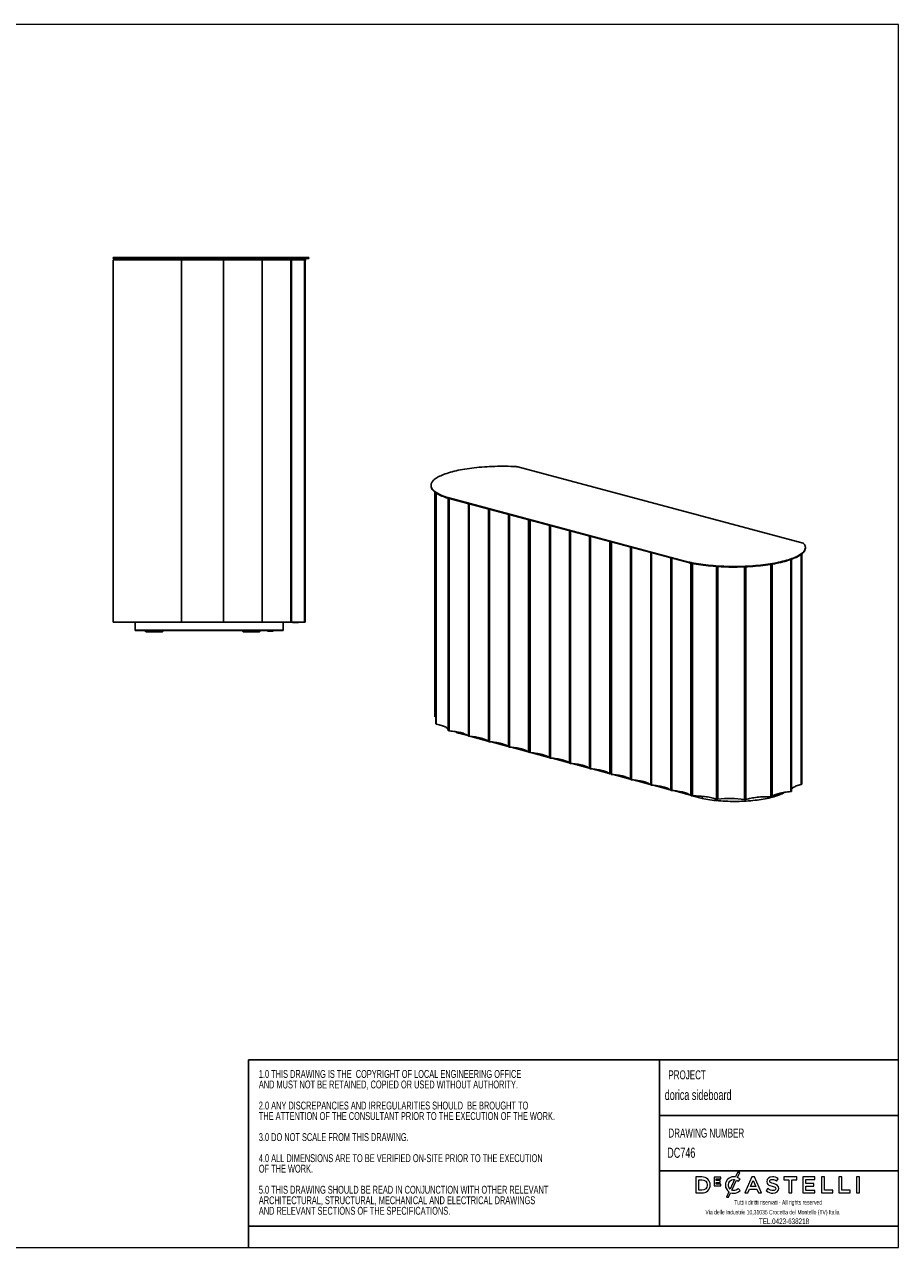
# Model space of a CAD drawing. Header units: millimetres. Extents: x 5 to 415, y 2 to 292.
# Tile 2 of 2: x 210 to 415, y 5 to 292. Entities that reach past the tile are written whole.
import ezdxf

# ---------------------------------------------------------------- set-up
doc = ezdxf.new("R2010")
doc.units = ezdxf.units.MM
doc.layers.add('SLD-0', color=179, linetype='Continuous')
doc.layers.add('TABELLA', color=7, linetype='Continuous')
doc.styles.add('SLDTEXTSTYLE1', font='TXT', dxfattribs={"width": 0.7})
doc.styles.add('SLDTEXTSTYLE2', font='TXT', dxfattribs={"width": 0.665})

# ---------------------------------------------------------------- blocks, each defined once
blk = doc.blocks.new('SW_NOTE_0')
at = {"layer": 'TABELLA', "color": 0, "char_height": 1.8521, "attachment_point": 1, "style": 'SLDTEXTSTYLE1'}
for s, insert in [('1.0 THIS DRAWING IS THE  COPYRIGHT OF LOCAL ENGINEERING OFFICE', (0, 2.39)), ('AND MUST NOT BE RETAINED, COPIED OR USED WITHOUT AUTHORITY.', (0, -0.08)), ('2.0 ANY DISCREPANCIES AND IRREGULARITIES SHOULD  BE BROUGHT TO', (0, -5.02)), ('THE ATTENTION OF THE CONSULTANT PRIOR TO THE EXECUTION OF THE WORK.', (0, -7.49)), ('3.0 DO NOT SCALE FROM THIS DRAWING.', (0, -12.43)), ('4.0 ALL DIMENSIONS ARE TO BE VERIFIED ON-SITE PRIOR TO THE EXECUTION', (0, -17.37)), ('OF THE WORK.', (0, -19.84)), ('5.0 THIS DRAWING SHOULD BE READ IN CONJUNCTION WITH OTHER RELEVANT', (0, -24.78)), ('ARCHITECTURAL, STRUCTURAL, MECHANICAL AND ELECTRICAL DRAWINGS', (0, -27.25)), ('AND RELEVANT SECTIONS OF THE SPECIFICATIONS.', (0, -29.72))]:
    blk.add_mtext(s, dxfattribs=dict(at, insert=insert))

msp = doc.modelspace()

# ---------------------------------------------------------------- linework, layer by layer
at = {"color": 7, "linetype": 'Continuous', "lineweight": 25}
for p, q in [((230.796, 237.08), (230.796, 237.28)), ((230.796, 237.28), (230.964, 237.28)), ((230.964, 237.08), (230.796, 237.08)), ((230.796, 236.78), (230.796, 236.775)), ((230.926, 236.78), (230.796, 236.78)), ((230.796, 236.775), (230.796, 151.78)), ((230.796, 236.775), (230.912, 236.775)), ((230.912, 236.775), (237.599, 236.775)), ((230.926, 236.775), (230.926, 236.78)), ((230.926, 236.78), (231.137, 236.78)), ((230.964, 237.28), (276.614, 237.28)), ((276.614, 237.08), (230.964, 237.08)), ((235.177, 236.78), (231.137, 236.78)), ((232.926, 237.08), (232.926, 236.78)), ((235.177, 236.775), (235.177, 236.78)), ((235.177, 236.78), (237.681, 236.78)), ((237.599, 236.775), (237.833, 236.775)), ((237.681, 236.79), (237.681, 236.775)), ((237.681, 236.79), (238.411, 236.79)), ((238.005, 236.775), (237.833, 236.775)), ((246.591, 236.775), (238.005, 236.775)), ((238.411, 236.775), (238.411, 236.79)), ((238.411, 236.78), (238.663, 236.78)), ((238.663, 236.79), (238.663, 236.775)), ((238.663, 236.79), (239.393, 236.79)), ((239.393, 236.775), (239.393, 236.79)), ((239.393, 236.78), (242.855, 236.78)), ((242.855, 236.775), (242.855, 236.78)), ((242.855, 236.78), (246.138, 236.78)), ((246.138, 236.79), (246.138, 236.775)), ((246.138, 236.79), (246.868, 236.79)), ((246.853, 236.775), (246.591, 236.775)), ((246.853, 236.775), (246.853, 151.78)), ((247.091, 236.775), (246.853, 236.775)), ((246.868, 236.775), (246.868, 236.79)), ((246.868, 236.78), (247.235, 236.78)), ((256.474, 236.775), (247.091, 236.775)), ((247.235, 236.775), (247.235, 236.78)), ((247.333, 236.78), (247.235, 236.78)), ((247.333, 236.79), (247.333, 236.775)), ((247.333, 236.79), (248.063, 236.79)), ((248.063, 236.775), (248.063, 236.79)), ((248.063, 236.78), (251.826, 236.78)), ((251.826, 236.775), (251.826, 236.78)), ((251.826, 236.78), (255.502, 236.78)), ((255.502, 236.79), (255.502, 236.775)), ((255.502, 236.79), (256.232, 236.79)), ((256.232, 236.775), (256.232, 236.79)), ((256.418, 236.78), (256.232, 236.78)), ((256.418, 236.78), (256.418, 236.775)), ((256.418, 236.78), (256.726, 236.78)), ((256.712, 236.775), (256.474, 236.775)), ((256.712, 151.78), (256.712, 236.775)), ((256.719, 236.775), (256.712, 236.775)), ((257.003, 236.775), (256.719, 236.775)), ((256.726, 236.79), (256.726, 236.775)), ((256.726, 236.79), (257.456, 236.79)), ((265.589, 236.775), (257.003, 236.775)), ((257.456, 236.775), (257.456, 236.79)), ((257.456, 236.78), (260.797, 236.78)), ((260.797, 236.775), (260.797, 236.78)), ((260.797, 236.78), (264.201, 236.78)), ((264.201, 236.79), (264.201, 236.775)), ((264.201, 236.79), (264.931, 236.79)), ((264.931, 236.775), (264.931, 236.79)), ((264.931, 236.78), (265.241, 236.78)), ((265.241, 236.79), (265.241, 236.775)), ((265.241, 236.79), (265.971, 236.79)), ((265.764, 236.775), (265.589, 236.775)), ((265.764, 151.78), (265.764, 236.775)), ((265.767, 236.775), (265.764, 236.775)), ((266.053, 236.775), (265.767, 236.775)), ((265.971, 236.775), (265.971, 236.79)), ((265.971, 236.78), (268.245, 236.78)), ((272.385, 236.775), (266.053, 236.775)), ((268.245, 236.775), (268.245, 236.78)), ((268.245, 236.78), (270.546, 236.78)), ((270.562, 236.78), (270.544, 236.78)), ((270.546, 236.775), (270.546, 236.78)), ((270.562, 236.78), (270.652, 236.78)), ((270.652, 236.78), (270.652, 236.775)), ((270.652, 236.78), (270.754, 236.78)), ((270.666, 237.08), (270.666, 236.78)), ((270.754, 236.79), (270.754, 236.775)), ((270.754, 236.79), (271.484, 236.79)), ((271.484, 236.775), (271.484, 236.79)), ((271.484, 236.79), (272.114, 236.79)), ((272.114, 236.775), (272.114, 236.79)), ((272.114, 236.78), (272.829, 236.78)), ((272.494, 236.775), (272.385, 236.775)), ((272.494, 151.78), (272.494, 236.775)), ((272.494, 236.775), (272.657, 236.775)), ((272.657, 151.78), (272.657, 236.775)), ((272.657, 236.775), (275.61, 236.775)), ((272.829, 236.775), (272.829, 236.78)), ((274.887, 236.78), (272.829, 236.78)), ((274.887, 236.78), (274.963, 236.78)), ((274.963, 236.775), (274.963, 236.78)), ((274.963, 236.78), (275.634, 236.78)), ((275.61, 236.775), (275.662, 236.775)), ((275.634, 236.78), (275.934, 236.78)), ((275.662, 151.78), (275.662, 236.775)), ((275.662, 236.7), (275.673, 236.7)), ((275.934, 236.7), (275.673, 236.7)), ((275.804, 151.78), (275.804, 236.7)), ((275.934, 236.7), (275.934, 236.78)), ((275.934, 236.78), (275.999, 236.78)), ((275.999, 236.7), (275.934, 236.7)), ((275.999, 236.7), (275.999, 236.78)), ((276.614, 237.28), (276.726, 237.28)), ((276.726, 237.08), (276.614, 237.08)), ((276.726, 237.28), (276.726, 237.08)), ((392.645, 170.256), (325.683, 188.196)), ((305.348, 183.854), (305.348, 183.726)), ((306.209, 182.308), (306.209, 129.602)), ((306.225, 182.295), (306.225, 129.587)), ((306.492, 182.098), (306.492, 127.9)), ((306.545, 182.062), (306.545, 127.845)), ((306.592, 182.031), (306.592, 127.822)), ((308.608, 181.069), (308.608, 181.197)), ((309.261, 180.994), (365.763, 165.857)), ((309.261, 180.994), (309.261, 180.866)), ((365.763, 165.728), (309.261, 180.866)), ((309.368, 180.837), (309.368, 126.33)), ((309.515, 180.798), (309.515, 180.776)), ((309.537, 180.752), (309.537, 126.249)), ((309.616, 180.729), (309.616, 126.221)), ((309.66, 180.759), (309.66, 180.725)), ((309.66, 180.725), (309.842, 180.71)), ((313.899, 179.623), (313.945, 179.582)), ((313.945, 179.582), (313.945, 179.611)), ((314.104, 179.508), (314.104, 125.019)), ((314.251, 179.477), (314.251, 124.986)), ((314.33, 179.466), (314.33, 124.958)), ((314.402, 179.488), (314.402, 179.459)), ((314.402, 179.459), (314.556, 179.447)), ((318.613, 178.36), (318.659, 178.319)), ((318.659, 178.319), (318.659, 178.348)), ((318.818, 178.245), (318.818, 123.756)), ((318.965, 178.214), (318.965, 123.723)), ((319.044, 178.203), (319.044, 123.695)), ((319.116, 178.225), (319.116, 178.197)), ((319.116, 178.197), (319.27, 178.184)), ((323.327, 177.097), (323.373, 177.056)), ((323.373, 177.056), (323.373, 177.085)), ((323.532, 176.982), (323.532, 122.493)), ((323.679, 176.951), (323.679, 122.46)), ((323.758, 122.432), (323.758, 176.94)), ((323.83, 176.962), (323.83, 176.934)), ((323.83, 176.934), (323.984, 176.921)), ((328.041, 175.834), (328.095, 175.786)), ((328.095, 175.786), (328.095, 175.82)), ((328.246, 121.23), (328.246, 175.748)), ((328.424, 121.217), (328.424, 175.732)), ((328.54, 175.701), (328.54, 175.679)), ((328.563, 175.654), (328.563, 121.151)), ((328.642, 175.632), (328.642, 121.124)), ((328.686, 175.661), (328.686, 175.627)), ((328.686, 175.627), (328.868, 175.613)), ((332.925, 174.526), (332.971, 174.485)), ((332.971, 174.485), (332.971, 174.513)), ((333.13, 174.411), (333.13, 119.922)), ((333.277, 174.38), (333.277, 119.889)), ((333.356, 174.369), (333.356, 119.861)), ((333.428, 174.391), (333.428, 174.362)), ((333.428, 174.362), (333.582, 174.35)), ((337.639, 173.263), (337.685, 173.222)), ((337.685, 173.222), (337.685, 173.251)), ((337.844, 173.148), (337.844, 118.659)), ((337.991, 173.117), (337.991, 118.626)), ((338.07, 173.106), (338.07, 118.598)), ((338.142, 173.128), (338.142, 173.099)), ((338.142, 173.099), (338.296, 173.087)), ((342.353, 172), (342.399, 171.959)), ((342.399, 171.959), (342.399, 171.988)), ((342.558, 171.885), (342.558, 117.396)), ((342.705, 171.854), (342.705, 117.363)), ((342.784, 117.335), (342.784, 171.843)), ((342.856, 171.865), (342.856, 171.836)), ((342.856, 171.836), (343.01, 171.824)), ((347.067, 170.737), (347.121, 170.688)), ((347.121, 170.688), (347.121, 170.723)), ((347.272, 116.133), (347.272, 170.65)), ((347.45, 116.12), (347.45, 170.634)), ((347.566, 170.603), (347.566, 170.582)), ((347.589, 170.557), (347.589, 116.054)), ((347.668, 170.535), (347.668, 116.027)), ((347.712, 170.564), (347.712, 170.53)), ((347.712, 170.53), (347.894, 170.516)), ((351.951, 169.429), (351.997, 169.387)), ((351.997, 169.387), (351.997, 169.416)), ((352.155, 169.313), (352.155, 114.824)), ((352.303, 169.282), (352.303, 114.791)), ((352.382, 169.272), (352.382, 114.764)), ((352.454, 169.294), (352.454, 169.265)), ((352.454, 169.265), (352.608, 169.253)), ((356.665, 168.166), (356.711, 168.124)), ((356.711, 168.124), (356.711, 168.153)), ((356.869, 168.05), (356.869, 113.561)), ((357.017, 168.019), (357.017, 113.528)), ((357.096, 168.009), (357.096, 113.501)), ((357.168, 168.031), (357.168, 168.002)), ((357.168, 168.002), (357.322, 167.99)), ((361.379, 166.903), (361.425, 166.862)), ((361.425, 166.862), (361.425, 166.89)), ((361.584, 166.788), (361.584, 112.298)), ((361.731, 166.756), (361.731, 112.265)), ((361.81, 112.238), (361.81, 166.746)), ((361.882, 166.768), (361.882, 166.739)), ((361.882, 166.739), (362.036, 166.727)), ((389.835, 112.025), (389.835, 166.48)), ((389.929, 112.074), (389.929, 166.514)), ((392.192, 113.64), (392.192, 167.662)), ((392.231, 113.662), (392.231, 167.691)), ((392.292, 113.705), (392.292, 167.739)), ((393.152, 169.158), (393.152, 169.286)), ((365.763, 165.728), (365.763, 165.857)), ((366.083, 165.648), (366.147, 165.591)), ((366.147, 165.591), (366.147, 165.633)), ((366.298, 111.035), (366.298, 165.553)), ((366.467, 165.564), (366.461, 165.563)), ((366.476, 111.023), (366.476, 165.562)), ((366.522, 165.682), (366.522, 165.553)), ((366.597, 165.539), (366.597, 110.998)), ((366.708, 110.969), (366.708, 165.517)), ((372.258, 164.822), (372.271, 164.817)), ((372.271, 164.817), (372.288, 164.82)), ((372.271, 110.225), (372.271, 164.817)), ((372.459, 164.809), (372.459, 110.227)), ((372.603, 164.799), (372.614, 164.794)), ((372.64, 164.797), (372.614, 164.794)), ((372.614, 110.202), (372.614, 164.794)), ((378.863, 164.719), (378.821, 164.726)), ((378.863, 164.719), (378.884, 164.728)), ((378.863, 110.127), (378.863, 164.719)), ((379.025, 110.151), (379.025, 164.734)), ((379.032, 110.162), (379.032, 164.734)), ((379.212, 164.742), (379.219, 164.74)), ((379.219, 110.148), (379.219, 164.74)), ((385.05, 110.755), (385.05, 165.32)), ((385.172, 110.783), (385.172, 165.34)), ((385.335, 110.812), (385.335, 165.367)), ((389.758, 111.997), (389.758, 166.453)), ((230.796, 154.154), (230.794, 154.154)), ((230.796, 154.153), (230.794, 154.153)), ((230.794, 153.847), (230.796, 153.847)), ((230.794, 153.846), (230.796, 153.846)), ((230.912, 151.78), (230.796, 151.78)), ((237.599, 151.78), (230.912, 151.78)), ((235.926, 149.88), (235.926, 151.78)), ((270.666, 149.88), (235.926, 149.88)), ((235.926, 149.88), (235.926, 149.785)), ((238.226, 149.785), (235.926, 149.785)), ((237.833, 151.78), (237.599, 151.78)), ((237.681, 151.78), (237.681, 151.765)), ((238.411, 151.765), (237.681, 151.765)), ((237.833, 151.78), (238.005, 151.78)), ((238.005, 151.78), (246.591, 151.78)), ((238.226, 149.88), (238.226, 149.76)), ((238.376, 149.88), (238.376, 149.76)), ((238.526, 149.61), (238.376, 149.61)), ((238.411, 151.765), (238.411, 151.78)), ((238.687, 149.61), (238.526, 149.61)), ((239.465, 149.515), (238.526, 149.515)), ((238.663, 151.78), (238.663, 151.765)), ((239.393, 151.765), (238.663, 151.765)), ((241.41, 149.61), (238.687, 149.61)), ((239.393, 151.765), (239.393, 151.78)), ((242.187, 149.515), (239.465, 149.515)), ((242.348, 149.61), (241.41, 149.61)), ((242.348, 149.515), (242.187, 149.515)), ((242.498, 149.76), (242.498, 149.88)), ((242.498, 149.785), (261.154, 149.785)), ((242.498, 149.665), (242.498, 149.76)), ((246.138, 151.78), (246.138, 151.765)), ((246.868, 151.765), (246.138, 151.765)), ((246.591, 151.78), (246.853, 151.78)), ((246.853, 151.78), (247.091, 151.78)), ((246.868, 151.765), (246.868, 151.78)), ((247.091, 151.78), (256.474, 151.78)), ((247.333, 151.78), (247.333, 151.765)), ((248.063, 151.765), (247.333, 151.765)), ((248.063, 151.765), (248.063, 151.78)), ((255.502, 151.78), (255.502, 151.765)), ((256.232, 151.765), (255.502, 151.765)), ((256.232, 151.765), (256.232, 151.78)), ((256.474, 151.78), (256.712, 151.78)), ((256.712, 151.78), (256.719, 151.78)), ((256.719, 151.78), (257.003, 151.78)), ((256.726, 151.78), (256.726, 151.765)), ((257.456, 151.765), (256.726, 151.765)), ((257.003, 151.78), (265.589, 151.78)), ((257.456, 151.765), (257.456, 151.78)), ((261.154, 149.88), (261.154, 149.76)), ((261.154, 149.76), (261.154, 149.665)), ((262.243, 149.61), (261.304, 149.61)), ((261.465, 149.515), (261.304, 149.515)), ((264.187, 149.515), (261.465, 149.515)), ((264.965, 149.61), (262.243, 149.61)), ((265.126, 149.515), (264.187, 149.515)), ((264.201, 151.78), (264.201, 151.765)), ((264.931, 151.765), (264.201, 151.765)), ((264.931, 151.765), (264.931, 151.78)), ((265.126, 149.61), (264.965, 149.61)), ((265.241, 151.78), (265.241, 151.765)), ((265.971, 151.765), (265.241, 151.765)), ((265.276, 149.76), (265.276, 149.88)), ((266.966, 149.785), (265.276, 149.785)), ((265.276, 149.665), (265.276, 149.76)), ((265.589, 151.78), (265.764, 151.78)), ((265.764, 151.78), (265.767, 151.78)), ((265.767, 151.78), (266.053, 151.78)), ((265.971, 151.765), (265.971, 151.78)), ((266.053, 151.78), (272.385, 151.78)), ((266.966, 149.88), (266.966, 149.76)), ((268.216, 149.61), (267.116, 149.61)), ((268.366, 149.88), (268.366, 149.76)), ((270.666, 149.785), (268.366, 149.785)), ((270.666, 149.88), (270.666, 151.78)), ((270.666, 149.88), (270.666, 149.785)), ((270.754, 151.78), (270.754, 151.765)), ((271.484, 151.765), (270.754, 151.765)), ((271.484, 151.765), (271.484, 151.78)), ((272.114, 151.765), (271.484, 151.765)), ((272.114, 151.765), (272.114, 151.78)), ((272.385, 151.78), (272.494, 151.78)), ((272.657, 151.78), (272.494, 151.78)), ((275.61, 151.78), (272.658, 151.78)), ((272.956, 151.777), (273.696, 151.777)), ((272.956, 151.69), (272.956, 151.77)), ((272.956, 151.77), (274.296, 151.77)), ((272.956, 151.69), (274.296, 151.69)), ((273.696, 151.777), (273.696, 151.78)), ((274.296, 151.69), (274.296, 151.77)), ((275.662, 151.78), (275.61, 151.78)), ((275.662, 151.78), (275.804, 151.78)), ((311.83, 125.7), (311.83, 125.929)), ((311.83, 125.7), (313.987, 125.122)), ((312.735, 125.703), (312.17, 125.854)), ((318.702, 123.859), (314.715, 124.927)), ((317.449, 124.44), (316.885, 124.591)), ((323.416, 122.596), (319.429, 123.664)), ((322.163, 123.177), (321.599, 123.328)), ((328.13, 121.333), (324.143, 122.401)), ((326.877, 121.914), (326.313, 122.066)), ((328.563, 121.254), (328.424, 121.217)), ((328.563, 121.217), (328.493, 121.236)), ((333.013, 120.025), (329.027, 121.093)), ((331.761, 120.606), (331.196, 120.757)), ((337.727, 118.762), (333.741, 119.83)), ((336.475, 119.343), (335.91, 119.494)), ((342.441, 117.499), (338.455, 118.567)), ((341.189, 118.08), (340.624, 118.231)), ((347.156, 116.236), (343.169, 117.304)), ((345.903, 116.817), (345.338, 116.968)), ((347.589, 116.157), (347.45, 116.12)), ((347.589, 116.12), (347.519, 116.138)), ((352.039, 114.927), (348.053, 115.995)), ((350.787, 115.509), (350.222, 115.66)), ((356.753, 113.664), (352.767, 114.733)), ((355.501, 114.246), (354.936, 114.397)), ((361.467, 112.402), (357.481, 113.47)), ((360.215, 112.983), (359.65, 113.134)), ((366.181, 111.139), (362.195, 112.207)), ((364.929, 111.72), (364.364, 111.871)), ((366.597, 111.055), (366.476, 111.023)), ((366.551, 111.04), (366.545, 111.041)), ((366.551, 111.043), (366.551, 110.979)), ((366.551, 111.043), (366.551, 111.04)), ((368.908, 110.347), (366.551, 110.979)), ((368.908, 110.891), (368.908, 110.347)), ((379.025, 110.173), (379.032, 110.162))]:
    msp.add_line(p, q, dxfattribs=at)
at = {"color": 7, "linetype": 'Continuous', "lineweight": 25, "flags": 128}
for points in [[(325.342, 188.245), (324.724, 188.275), (324.103, 188.298), (323.479, 188.316), (322.852, 188.327), (322.225, 188.332), (321.597, 188.33), (320.97, 188.322), (320.345, 188.308), (319.722, 188.288), (319.102, 188.261), (318.487, 188.228), (317.876, 188.189), (317.272, 188.144), (316.674, 188.093), (316.083, 188.036), (315.502, 187.973), (314.929, 187.904), (314.367, 187.829), (313.815, 187.749), (313.275, 187.663), (312.747, 187.572), (312.233, 187.476), (311.732, 187.375), (311.246, 187.268), (310.775, 187.157), (310.32, 187.041), (309.882, 186.921), (309.461, 186.796), (309.057, 186.667), (308.672, 186.534), (308.306, 186.398), (307.959, 186.258), (307.633, 186.114), (307.326, 185.967), (307.04, 185.818), (306.776, 185.665), (306.533, 185.51), (306.312, 185.353), (306.113, 185.193), (305.936, 185.032), (305.783, 184.869), (305.652, 184.704), (305.544, 184.539), (305.46, 184.372), (305.399, 184.205), (305.362, 184.037), (305.348, 183.869), (305.358, 183.701), (305.391, 183.533), (305.448, 183.365), (305.528, 183.198), (305.632, 183.033), (305.759, 182.868), (305.908, 182.705), (306.081, 182.543), (306.276, 182.383), (306.493, 182.225), (306.733, 182.07), (306.994, 181.917), (307.276, 181.767), (307.579, 181.619), (307.902, 181.475), (308.246, 181.335), (308.608, 181.197)], [(308.608, 181.069), (308.246, 181.206), (307.902, 181.347), (307.579, 181.491), (307.276, 181.638), (306.994, 181.788), (306.733, 181.941), (306.493, 182.097), (306.276, 182.255), (306.081, 182.414), (305.908, 182.576), (305.759, 182.739), (305.632, 182.904), (305.528, 183.07), (305.448, 183.237), (305.391, 183.404), (305.358, 183.572), (305.348, 183.726)], [(309.66, 180.725), (309.613, 180.73), (309.572, 180.739), (309.541, 180.75), (309.521, 180.763), (309.515, 180.776)], [(328.686, 175.627), (328.638, 175.633), (328.598, 175.641), (328.566, 175.652), (328.547, 175.665), (328.54, 175.679)], [(347.712, 170.53), (347.664, 170.536), (347.624, 170.544), (347.592, 170.555), (347.573, 170.568), (347.566, 170.582)], [(366.522, 165.682), (367.034, 165.585), (367.559, 165.493), (368.097, 165.406), (368.647, 165.325), (369.207, 165.249), (369.778, 165.179), (370.359, 165.115), (370.947, 165.057), (371.544, 165.005), (372.147, 164.958), (372.757, 164.918), (373.372, 164.884), (373.991, 164.857), (374.613, 164.835), (375.238, 164.82), (375.865, 164.811), (376.493, 164.808), (377.12, 164.812), (377.747, 164.822), (378.371, 164.838), (378.993, 164.861), (379.612, 164.89), (380.226, 164.925), (380.834, 164.966), (381.437, 165.013), (382.032, 165.066), (382.619, 165.126), (383.198, 165.191), (383.767, 165.262), (384.326, 165.338), (384.874, 165.42), (385.41, 165.508), (385.933, 165.601), (386.442, 165.699), (386.938, 165.802), (387.419, 165.91), (387.884, 166.023), (388.334, 166.14), (388.766, 166.262), (389.181, 166.388), (389.578, 166.519), (389.957, 166.653), (390.316, 166.791), (390.656, 166.932), (390.976, 167.077), (391.275, 167.224), (391.554, 167.375), (391.811, 167.529), (392.047, 167.684), (392.26, 167.843), (392.451, 168.003), (392.62, 168.165), (392.765, 168.328), (392.888, 168.493), (392.988, 168.659), (393.064, 168.826), (393.116, 168.994), (393.146, 169.162), (393.151, 169.33), (393.133, 169.498), (393.092, 169.666), (393.027, 169.833), (392.939, 169.999), (392.827, 170.165)], [(393.152, 169.158), (393.146, 169.033), (393.116, 168.865), (393.064, 168.698), (392.988, 168.531), (392.888, 168.365), (392.765, 168.2), (392.62, 168.036), (392.451, 167.874), (392.26, 167.714), (392.047, 167.556), (391.811, 167.4), (391.554, 167.247), (391.275, 167.096), (390.976, 166.948), (390.656, 166.804), (390.316, 166.662), (389.957, 166.524), (389.578, 166.39), (389.181, 166.26), (388.766, 166.134), (388.334, 166.012), (387.884, 165.895), (387.419, 165.782), (386.938, 165.674), (386.442, 165.571), (385.933, 165.472), (385.41, 165.379), (384.874, 165.292), (384.326, 165.21), (383.767, 165.133), (383.198, 165.062), (382.619, 164.997), (382.032, 164.938), (381.437, 164.885), (380.834, 164.837), (380.226, 164.796), (379.612, 164.761), (378.993, 164.732), (378.371, 164.71), (377.747, 164.694), (377.12, 164.684), (376.493, 164.68), (375.865, 164.683), (375.238, 164.691), (374.613, 164.707), (373.991, 164.728), (373.372, 164.756), (372.757, 164.79), (372.147, 164.83), (371.544, 164.876), (370.947, 164.928), (370.359, 164.987), (369.778, 165.051), (369.207, 165.121), (368.647, 165.196), (368.097, 165.277), (367.559, 165.364), (367.034, 165.456), (366.522, 165.553)], [(306.209, 129.602), (306.212, 129.595), (306.225, 129.587)], [(306.225, 129.587), (306.428, 129.493), (306.492, 129.459)], [(306.592, 127.822), (306.569, 127.827), (306.554, 127.834), (306.546, 127.842), (306.545, 127.845)], [(309.368, 126.478), (309.352, 126.548), (309.305, 126.656), (309.233, 126.763), (309.136, 126.869), (309.014, 126.972), (308.868, 127.074), (308.699, 127.172), (308.506, 127.268), (308.291, 127.36), (308.055, 127.449), (307.799, 127.533), (307.523, 127.613), (307.229, 127.687), (306.918, 127.757), (306.592, 127.822)], [(309.537, 126.307), (309.514, 126.303), (309.48, 126.301), (309.445, 126.302), (309.413, 126.307), (309.388, 126.313), (309.373, 126.322), (309.368, 126.33)], [(309.537, 126.249), (309.537, 126.249), (309.54, 126.241), (309.551, 126.234), (309.568, 126.228), (309.59, 126.224), (309.616, 126.221)], [(309.616, 126.221), (309.99, 126.191), (310.357, 126.155), (310.715, 126.112), (311.062, 126.064), (311.397, 126.011), (311.72, 125.951), (312.028, 125.887), (312.321, 125.818), (312.598, 125.744), (312.857, 125.665), (313.097, 125.582), (313.318, 125.496), (313.518, 125.406), (313.698, 125.313), (313.856, 125.217), (313.991, 125.119), (314.104, 125.019)], [(314.251, 124.986), (314.251, 124.986), (314.255, 124.978), (314.265, 124.971), (314.282, 124.966), (314.304, 124.961), (314.33, 124.958)], [(314.33, 124.958), (314.704, 124.928), (315.071, 124.892), (315.429, 124.849), (315.776, 124.801), (316.111, 124.748), (316.434, 124.688), (316.742, 124.624), (317.035, 124.555), (317.312, 124.481), (317.571, 124.402), (317.811, 124.32), (318.032, 124.233), (318.232, 124.143), (318.412, 124.05), (318.57, 123.954), (318.705, 123.856), (318.818, 123.756)], [(318.965, 123.723), (318.965, 123.723), (318.969, 123.715), (318.979, 123.709), (318.996, 123.703), (319.018, 123.698), (319.044, 123.695)], [(319.044, 123.695), (319.418, 123.665), (319.785, 123.629), (320.143, 123.586), (320.49, 123.538), (320.826, 123.485), (321.148, 123.425), (321.456, 123.361), (321.749, 123.292), (322.026, 123.218), (322.285, 123.139), (322.525, 123.057), (322.746, 122.97), (322.946, 122.88), (323.126, 122.787), (323.284, 122.691), (323.419, 122.593), (323.532, 122.493)], [(323.758, 122.432), (323.732, 122.435), (323.71, 122.44), (323.693, 122.446), (323.683, 122.452), (323.679, 122.46), (323.679, 122.46)], [(328.246, 121.23), (328.133, 121.33), (327.998, 121.428), (327.84, 121.524), (327.66, 121.617), (327.46, 121.707), (327.239, 121.794), (326.999, 121.876), (326.74, 121.955), (326.463, 122.029), (326.17, 122.098), (325.862, 122.163), (325.54, 122.222), (325.204, 122.275), (324.857, 122.324), (324.499, 122.366), (324.132, 122.402), (323.758, 122.432)], [(328.563, 121.151), (328.563, 121.151), (328.566, 121.144), (328.577, 121.137), (328.594, 121.131), (328.616, 121.127), (328.642, 121.124)], [(328.642, 121.124), (329.016, 121.094), (329.383, 121.057), (329.741, 121.015), (330.088, 120.967), (330.423, 120.913), (330.746, 120.854), (331.054, 120.79), (331.347, 120.72), (331.624, 120.646), (331.882, 120.568), (332.123, 120.485), (332.344, 120.399), (332.544, 120.309), (332.724, 120.216), (332.881, 120.12), (333.017, 120.022), (333.13, 119.922)], [(333.277, 119.889), (333.277, 119.889), (333.28, 119.881), (333.291, 119.874), (333.308, 119.868), (333.33, 119.864), (333.356, 119.861)], [(333.356, 119.861), (333.73, 119.831), (334.097, 119.794), (334.455, 119.752), (334.802, 119.704), (335.137, 119.65), (335.46, 119.591), (335.768, 119.527), (336.061, 119.457), (336.338, 119.383), (336.596, 119.305), (336.837, 119.222), (337.058, 119.136), (337.258, 119.046), (337.438, 118.953), (337.596, 118.857), (337.731, 118.759), (337.844, 118.659)], [(337.991, 118.626), (337.991, 118.626), (337.994, 118.618), (338.005, 118.611), (338.022, 118.605), (338.044, 118.601), (338.07, 118.598)], [(338.07, 118.598), (338.444, 118.568), (338.811, 118.531), (339.169, 118.489), (339.516, 118.441), (339.851, 118.387), (340.174, 118.328), (340.482, 118.264), (340.775, 118.194), (341.052, 118.12), (341.31, 118.042), (341.551, 117.959), (341.772, 117.873), (341.972, 117.783), (342.152, 117.69), (342.31, 117.594), (342.445, 117.496), (342.558, 117.396)], [(342.784, 117.335), (342.758, 117.338), (342.736, 117.342), (342.719, 117.348), (342.709, 117.355), (342.705, 117.363), (342.705, 117.363)], [(347.272, 116.133), (347.159, 116.233), (347.024, 116.331), (346.866, 116.427), (346.686, 116.52), (346.486, 116.61), (346.265, 116.696), (346.025, 116.779), (345.766, 116.857), (345.489, 116.932), (345.196, 117.001), (344.888, 117.065), (344.565, 117.124), (344.23, 117.178), (343.883, 117.226), (343.525, 117.269), (343.158, 117.305), (342.784, 117.335)], [(347.589, 116.054), (347.589, 116.054), (347.592, 116.047), (347.603, 116.04), (347.62, 116.034), (347.642, 116.029), (347.668, 116.027)], [(347.668, 116.027), (348.042, 115.996), (348.409, 115.96), (348.766, 115.918), (349.114, 115.87), (349.449, 115.816), (349.772, 115.757), (350.08, 115.692), (350.373, 115.623), (350.649, 115.549), (350.908, 115.471), (351.149, 115.388), (351.369, 115.302), (351.57, 115.212), (351.75, 115.119), (351.907, 115.023), (352.043, 114.925), (352.155, 114.824)], [(352.303, 114.791), (352.303, 114.791), (352.306, 114.784), (352.317, 114.777), (352.334, 114.771), (352.356, 114.767), (352.382, 114.764)], [(352.382, 114.764), (352.756, 114.733), (353.123, 114.697), (353.48, 114.655), (353.828, 114.607), (354.163, 114.553), (354.486, 114.494), (354.794, 114.43), (355.087, 114.36), (355.363, 114.286), (355.622, 114.208), (355.863, 114.125), (356.084, 114.039), (356.284, 113.949), (356.464, 113.856), (356.621, 113.76), (356.757, 113.662), (356.869, 113.561)], [(357.017, 113.528), (357.017, 113.528), (357.02, 113.521), (357.031, 113.514), (357.048, 113.508), (357.07, 113.504), (357.096, 113.501)], [(357.096, 113.501), (357.47, 113.471), (357.837, 113.434), (358.195, 113.392), (358.542, 113.344), (358.877, 113.29), (359.2, 113.231), (359.508, 113.167), (359.801, 113.097), (360.078, 113.023), (360.336, 112.945), (360.577, 112.862), (360.798, 112.776), (360.998, 112.686), (361.178, 112.593), (361.335, 112.497), (361.471, 112.399), (361.584, 112.298)], [(361.81, 112.238), (361.784, 112.241), (361.762, 112.245), (361.745, 112.251), (361.734, 112.258), (361.731, 112.265), (361.731, 112.265)], [(366.298, 111.035), (366.185, 111.136), (366.05, 111.234), (365.892, 111.33), (365.712, 111.423), (365.512, 111.513), (365.291, 111.599), (365.05, 111.682), (364.792, 111.76), (364.515, 111.834), (364.222, 111.904), (363.914, 111.968), (363.591, 112.027), (363.256, 112.081), (362.909, 112.129), (362.551, 112.171), (362.184, 112.208), (361.81, 112.238)], [(385.335, 110.812), (385.459, 110.917), (385.607, 111.018), (385.78, 111.118), (385.975, 111.214), (386.193, 111.306), (386.432, 111.395), (386.692, 111.479), (386.971, 111.559), (387.269, 111.634), (387.584, 111.703), (387.915, 111.767), (388.26, 111.826), (388.618, 111.878), (388.989, 111.924), (389.369, 111.964), (389.758, 111.997)], [(389.758, 111.997), (389.786, 112.001), (389.809, 112.006), (389.825, 112.013), (389.834, 112.021), (389.835, 112.025)], [(389.929, 112.555), (389.97, 112.623), (390.056, 112.73), (390.166, 112.835), (390.302, 112.938), (390.462, 113.039), (390.645, 113.136), (390.851, 113.231), (391.079, 113.322), (391.329, 113.408), (391.598, 113.49), (391.886, 113.568), (392.192, 113.64)], [(392.192, 113.64), (392.212, 113.646), (392.226, 113.654), (392.231, 113.662), (392.231, 113.662)], [(392.292, 113.705), (392.292, 113.705), (392.287, 113.697), (392.274, 113.689), (392.253, 113.683), (392.231, 113.68)], [(366.708, 110.969), (366.673, 110.97), (366.641, 110.974), (366.617, 110.981), (366.601, 110.99), (366.597, 110.998)], [(372.271, 110.225), (372.031, 110.313), (371.771, 110.396), (371.491, 110.475), (371.194, 110.549), (370.879, 110.617), (370.55, 110.681), (370.205, 110.738), (369.848, 110.79), (369.48, 110.835), (369.101, 110.874), (368.715, 110.907), (368.321, 110.933), (367.922, 110.952), (367.519, 110.965), (367.114, 110.97), (366.708, 110.969)], [(368.908, 110.347), (369.354, 110.263), (369.814, 110.184), (370.286, 110.111), (370.769, 110.042), (371.263, 109.98), (371.766, 109.923), (372.278, 109.872), (372.797, 109.827), (373.324, 109.789), (373.856, 109.756), (374.393, 109.729), (374.933, 109.709), (375.477, 109.694), (376.022, 109.686), (376.568, 109.685), (377.114, 109.689), (377.658, 109.7), (378.2, 109.718), (378.739, 109.741), (379.274, 109.77), (379.804, 109.806), (380.327, 109.848), (380.843, 109.896), (381.351, 109.949), (381.85, 110.009), (382.339, 110.074), (382.817, 110.145), (383.283, 110.221), (383.736, 110.302), (384.176, 110.389), (384.602, 110.48), (385.013, 110.577), (385.408, 110.678), (385.786, 110.783), (386.147, 110.893), (386.49, 111.007), (386.815, 111.124), (387.12, 111.246), (387.406, 111.37), (387.671, 111.498), (387.916, 111.629), (388.14, 111.762), (388.23, 111.821)], [(372.459, 110.227), (372.459, 110.226), (372.465, 110.218), (372.478, 110.211), (372.499, 110.205), (372.525, 110.201), (372.555, 110.199), (372.585, 110.199), (372.614, 110.202)], [(378.863, 110.127), (378.89, 110.124), (378.921, 110.123), (378.951, 110.124), (378.978, 110.127), (379.001, 110.133), (379.016, 110.14), (379.024, 110.148), (379.025, 110.151)], [(379.219, 110.148), (379.49, 110.23), (379.779, 110.308), (380.086, 110.38), (380.409, 110.446), (380.748, 110.508), (381.1, 110.563), (381.465, 110.612), (381.84, 110.655), (382.225, 110.691), (382.618, 110.721), (383.018, 110.744), (383.421, 110.76), (383.828, 110.769), (384.236, 110.771), (384.644, 110.767), (385.05, 110.755)]]:
    msp.add_lwpolyline(points, dxfattribs=at)
at = {"color": 7, "linetype": 'Continuous', "lineweight": 25}
for centre, radius, start, end in [((325.271, 186.535), 1.712, 76.07125, 87.60598), ((311.285, 188.641), 7.91, 250.22426, 255.17313), ((311.285, 188.512), 7.91, 250.22426, 255.17313), ((314.395, 180.345), 0.886, 239.51195, 270.49213), ((314.375, 180.47), 0.95, 247.14871, 262.85537), ((319.109, 179.082), 0.886, 239.51195, 270.49213), ((319.089, 179.207), 0.95, 247.14871, 262.85537), ((323.823, 177.819), 0.886, 239.51195, 270.49213), ((323.803, 177.944), 0.95, 247.14871, 262.85537), ((328.28, 176.164), 0.422, 243.9761, 280.41618), ((333.421, 175.248), 0.886, 239.51195, 270.49213), ((333.401, 175.373), 0.95, 247.14871, 262.85537), ((338.135, 173.985), 0.886, 239.51195, 270.49213), ((338.115, 174.11), 0.95, 247.14871, 262.85537), ((342.849, 172.722), 0.886, 239.51195, 270.49213), ((342.829, 172.847), 0.95, 247.14871, 262.85537), ((347.306, 171.067), 0.422, 243.9761, 280.41618), ((352.447, 170.151), 0.886, 239.51195, 270.49213), ((352.427, 170.275), 0.95, 247.14871, 262.85537), ((392.584, 169.908), 0.353, 46.63289, 80.19281), ((357.161, 168.888), 0.886, 239.51195, 270.49213), ((357.141, 169.012), 0.95, 247.14871, 262.85537), ((361.875, 167.625), 0.886, 239.51195, 270.49213), ((361.855, 167.749), 0.95, 247.14871, 262.85537), ((368.767, 177.16), 11.695, 255.11775, 258.93006), ((368.767, 177.031), 11.695, 255.11775, 258.93006), ((366.346, 166.042), 0.493, 246.20081, 284.21389), ((366.296, 165.974), 0.368, 250.66327, 264.23343), ((372.361, 165.116), 0.312, 253.37532, 281.97357), ((372.565, 165.05), 0.261, 247.96461, 280.63728), ((378.917, 164.977), 0.264, 258.06671, 292.70587), ((378.919, 164.916), 0.187, 267.04401, 277.57358), ((379.136, 165.053), 0.324, 258.59226, 284.86258), ((238.376, 149.76), 0.15, 180, 270), ((238.526, 149.76), 0.15, 180, 270), ((238.526, 149.665), 0.15, 201.51019, 270), ((242.348, 149.76), 0.15, 270, 0), ((242.348, 149.665), 0.15, 270, 0), ((261.304, 149.76), 0.15, 180, 270), ((261.304, 149.665), 0.15, 180, 270), ((265.126, 149.76), 0.15, 270, 0), ((265.126, 149.665), 0.15, 270, 0), ((267.116, 149.76), 0.15, 180, 270), ((268.216, 149.76), 0.15, 270, 0), ((306.544, 127.942), 0.0662, 218.78049, 271.37017), ((314.916, 134.324), 9.159, 244.07731, 250.30922), ((314.208, 125.25), 0.254, 245.78648, 279.79296), ((318.922, 123.987), 0.254, 245.78648, 279.79297), ((323.636, 122.724), 0.254, 245.78648, 279.79297), ((328.353, 121.467), 0.26, 245.78102, 285.99991), ((333.234, 120.153), 0.254, 245.78648, 279.79297), ((337.948, 118.89), 0.254, 245.78648, 279.79297), ((342.662, 117.627), 0.254, 245.78648, 279.79297), ((347.378, 116.37), 0.26, 245.78102, 285.99991), ((352.26, 115.056), 0.254, 245.78648, 279.79297), ((356.974, 113.793), 0.254, 245.78648, 279.79297), ((361.688, 112.53), 0.254, 245.78648, 279.79297), ((389.855, 112.152), 0.108, 259.76438, 313.81432), ((366.404, 111.273), 0.26, 245.78102, 285.99991), ((372.357, 110.483), 0.271, 251.63455, 292.14004), ((375.475, 88.136), 22.251, 81.2421, 97.38732), ((379.142, 110.378), 0.243, 243.06213, 288.64477), ((385.082, 110.892), 0.14, 256.76393, 309.48533), ((385.232, 111.032), 0.243, 255.67153, 295.25689)]:
    msp.add_arc(centre, radius, start, end, dxfattribs=at)
for points, knots in [([(272.956, 151.69), (272.936, 151.692), (272.895, 151.697), (272.841, 151.732), (272.821, 151.767), (272.81, 151.785)], [0, 0, 0, 0, 0.32035761, 0.65589023, 1, 1, 1, 1]), ([(272.956, 151.77), (272.946, 151.77), (272.932, 151.771), (272.922, 151.778), (272.92, 151.78)], [0, 0, 0, 0, 0.7743145, 1, 1, 1, 1]), ([(272.922, 151.78), (272.927, 151.779), (272.938, 151.777), (272.95, 151.777), (272.956, 151.777)], [0, 0, 0, 0, 0.4408428, 1, 1, 1, 1])]:
    msp.add_open_spline(points, degree=3, knots=knots, dxfattribs=at)
at = {"layer": 'SLD-0', "lineweight": 18}
for p, q in [((368.851, 21.557), (367.445, 21.557)), ((367.445, 21.557), (367.445, 17.799)), ((368.136, 18.432), (368.136, 20.924)), ((368.136, 20.924), (368.851, 20.924)), ((373.337, 21.531), (371.764, 21.531)), ((371.764, 21.531), (371.764, 19.446)), ((372.22, 20.7), (372.22, 21.123)), ((372.22, 21.123), (373.337, 21.123)), ((373.203, 20.7), (372.22, 20.7)), ((372.22, 20.292), (373.203, 20.292)), ((372.22, 19.854), (372.22, 20.292)), ((373.203, 20.292), (373.203, 20.7)), ((373.337, 21.123), (373.337, 21.531)), ((376.509, 20.97), (375.488, 18.73)), ((375.886, 18.459), (376.962, 20.821)), ((377.239, 22.573), (376.787, 21.58)), ((377.76, 22.573), (377.239, 22.573)), ((377.243, 21.437), (377.76, 22.573)), ((377.362, 20.525), (377.376, 20.512)), ((377.376, 20.512), (377.82, 21.024)), ((377.82, 21.024), (377.807, 21.036)), ((380.61, 21.584), (378.957, 17.799)), ((380.305, 19.314), (380.914, 20.736)), ((381.24, 21.584), (380.61, 21.584)), ((380.914, 20.736), (381.529, 19.314)), ((381.245, 21.572), (381.24, 21.584)), ((382.893, 17.799), (381.245, 21.572)), ((384.122, 20.512), (384.122, 20.502)), ((384.813, 20.56), (384.813, 20.571)), ((386.399, 20.615), (386.414, 20.603)), ((386.414, 20.603), (386.786, 21.127)), ((386.786, 21.127), (386.773, 21.138)), ((391.134, 21.557), (388.077, 21.557)), ((388.077, 21.557), (388.077, 20.914)), ((388.077, 20.914), (389.257, 20.914)), ((389.257, 20.914), (389.257, 17.799)), ((389.954, 17.799), (389.954, 20.914)), ((389.954, 20.914), (391.134, 20.914)), ((391.134, 20.914), (391.134, 21.557)), ((395.381, 21.557), (392.584, 21.557)), ((392.584, 21.557), (392.584, 17.799)), ((393.276, 20.005), (393.276, 20.935)), ((393.276, 20.935), (395.381, 20.935)), ((395.381, 20.935), (395.381, 21.557)), ((397.634, 21.557), (396.943, 21.557)), ((396.943, 21.557), (396.943, 17.799)), ((397.634, 18.432), (397.634, 21.557)), ((401.722, 21.557), (401.031, 21.557)), ((401.031, 21.557), (401.031, 17.799)), ((401.722, 18.432), (401.722, 21.557)), ((405.155, 21.557), (405.155, 17.799)), ((405.846, 21.557), (405.155, 21.557)), ((405.846, 17.799), (405.846, 21.557)), ((367.445, 17.799), (368.851, 17.799)), ((368.851, 18.432), (368.136, 18.432)), ((370.124, 19.678), (370.124, 19.667)), ((370.847, 19.678), (370.847, 19.689)), ((371.764, 19.446), (373.352, 19.446)), ((373.352, 19.854), (372.22, 19.854)), ((373.352, 19.446), (373.352, 19.854)), ((374.401, 19.678), (374.401, 19.667)), ((375.192, 18.082), (374.629, 16.846)), ((375.124, 19.678), (375.124, 19.689)), ((375.152, 16.846), (375.614, 17.859)), ((377.402, 18.864), (377.388, 18.852)), ((377.847, 18.413), (377.402, 18.864)), ((377.834, 18.4), (377.847, 18.413)), ((378.957, 17.799), (379.667, 17.799)), ((379.667, 17.799), (380.05, 18.697)), ((380.05, 18.697), (381.784, 18.697)), ((381.529, 19.314), (380.305, 19.314)), ((381.784, 18.697), (382.162, 17.799)), ((382.162, 17.799), (382.893, 17.799)), ((384.383, 18.854), (383.966, 18.358)), ((383.966, 18.358), (383.979, 18.346)), ((384.397, 18.842), (384.383, 18.854)), ((386.201, 18.822), (386.201, 18.812)), ((386.891, 18.876), (386.891, 18.886)), ((389.257, 17.799), (389.954, 17.799)), ((392.584, 17.799), (395.407, 17.799)), ((395.141, 20.005), (393.276, 20.005)), ((393.276, 19.383), (395.141, 19.383)), ((393.276, 18.421), (393.276, 19.383)), ((395.407, 18.421), (393.276, 18.421)), ((395.141, 19.383), (395.141, 20.005)), ((395.407, 17.799), (395.407, 18.421)), ((396.943, 17.799), (399.59, 17.799)), ((399.59, 18.432), (397.634, 18.432)), ((399.59, 17.799), (399.59, 18.432)), ((401.031, 17.799), (403.678, 17.799)), ((403.678, 18.432), (401.722, 18.432)), ((403.678, 17.799), (403.678, 18.432)), ((405.155, 17.799), (405.846, 17.799)), ((374.629, 16.846), (375.152, 16.846))]:
    msp.add_line(p, q, dxfattribs=at)
for points in [[(370.847, 19.689), (370.847, 20.771), (370.007, 21.557), (368.851, 21.557)], [(368.851, 20.924), (369.601, 20.924), (370.124, 20.412), (370.124, 19.678)], [(376.962, 20.821), (377.095, 20.748), (377.226, 20.651), (377.362, 20.525)], [(377.807, 21.036), (377.656, 21.181), (377.478, 21.327), (377.243, 21.437)], [(384.122, 20.502), (384.122, 19.807), (384.562, 19.569), (385.375, 19.373)], [(385.681, 19.994), (385, 20.157), (384.813, 20.278), (384.813, 20.56)], [(368.851, 17.799), (370.007, 17.799), (370.847, 18.589), (370.847, 19.678)], [(370.124, 19.667), (370.124, 18.94), (369.601, 18.432), (368.851, 18.432)], [(374.401, 19.667), (374.401, 18.995), (374.707, 18.425), (375.192, 18.082)], [(375.488, 18.73), (375.261, 18.963), (375.124, 19.296), (375.124, 19.678)], [(385.375, 19.373), (386.077, 19.211), (386.201, 19.066), (386.201, 18.822)], [(386.891, 18.886), (386.891, 19.464), (386.541, 19.784), (385.681, 19.994)]]:
    msp.add_open_spline(points, degree=3, dxfattribs=at)
for points, knots in [([(376.787, 21.58), (376.652, 21.606), (376.503, 21.621), (376.338, 21.621), (375.233, 21.621), (374.401, 20.786), (374.401, 19.678)], [11, 11, 11, 11, 12, 12, 12, 13, 13, 13, 13]), ([(375.124, 19.689), (375.124, 20.427), (375.643, 20.983), (376.333, 20.983), (376.393, 20.983), (376.451, 20.978), (376.509, 20.97)], [2, 2, 2, 2, 3, 3, 3, 4, 4, 4, 4]), ([(386.773, 21.138), (386.377, 21.456), (385.932, 21.61), (385.411, 21.61), (384.653, 21.61), (384.122, 21.159), (384.122, 20.512)], [7, 7, 7, 7, 8, 8, 8, 9, 9, 9, 9]), ([(384.813, 20.571), (384.813, 20.824), (385.049, 20.993), (385.4, 20.993), (385.731, 20.993), (386.058, 20.87), (386.399, 20.615)], [2, 2, 2, 2, 3, 3, 3, 4, 4, 4, 4]), ([(375.614, 17.859), (375.828, 17.779), (376.062, 17.735), (376.311, 17.735), (376.939, 17.735), (377.381, 17.928), (377.834, 18.4)], [18, 18, 18, 18, 19, 19, 19, 20, 20, 20, 20]), ([(377.388, 18.852), (377.072, 18.556), (376.785, 18.373), (376.333, 18.373), (376.173, 18.373), (376.023, 18.404), (375.886, 18.459)], [0, 0, 0, 0, 1, 1, 1, 2, 2, 2, 2]), ([(383.979, 18.346), (384.419, 17.953), (384.96, 17.746), (385.544, 17.746), (386.362, 17.746), (386.891, 18.189), (386.891, 18.876)], [18, 18, 18, 18, 19, 19, 19, 20, 20, 20, 20]), ([(386.201, 18.812), (386.201, 18.539), (385.949, 18.363), (385.56, 18.363), (385.139, 18.363), (384.78, 18.511), (384.397, 18.842)], [13, 13, 13, 13, 14, 14, 14, 15, 15, 15, 15])]:
    msp.add_open_spline(points, degree=3, knots=knots, dxfattribs=at)
at = {"layer": 'TABELLA', "color": 5, "linetype": 'Continuous', "lineweight": 18}
for p, q in [((414.98, 292), (5, 292)), ((415, 5), (414.98, 292)), ((5, 5), (415, 5))]:
    msp.add_line(p, q, dxfattribs=at)
at = {"layer": 'TABELLA'}
for p, q in [((262.557, 49.029), (262.557, 10.005)), ((262.557, 49.029), (414.998, 49.029)), ((358.975, 49.029), (358.975, 10.005)), ((358.975, 35.949), (414.998, 35.949)), ((358.975, 22.984), (414.999, 22.984)), ((262.557, 10.005), (262.557, 5.005)), ((262.557, 10.005), (415, 10.005))]:
    msp.add_line(p, q, dxfattribs=at)

# ---------------------------------------------------------------- block references
at = {"layer": 'TABELLA', "color": 2}
msp.add_blockref('SW_NOTE_0', (264.968, 44.27), dxfattribs=at)

# ---------------------------------------------------------------- texts
at = {"layer": 'SLD-0', "attachment_point": 1, "style": 'SLDTEXTSTYLE2'}
for s, insert, char_height in [('Tutti i diritti riservati - All rights reserved', (376.484, 16.137), 1.05833), ('Via delle Industrie 10,31035 Crocetta del Montello (TV) Italia', (369.713, 13.834), 1.05833), ('TEL.0423-638218', (382.256, 11.824), 1.32292)]:
    msp.add_mtext(s, dxfattribs=dict(at, insert=insert, char_height=char_height))
at = {"layer": 'TABELLA', "attachment_point": 1, "style": 'SLDTEXTSTYLE2'}
for s, insert, char_height in [('PROJECT', (361.026, 46.579), 2.1167), ('dorica sideboard', (360.17, 42.006), 2.38125), ('DC746', (360.753, 28.437), 2.3813)]:
    msp.add_mtext(s, dxfattribs=dict(at, insert=insert, char_height=char_height))
at = {"layer": 'TABELLA', "color": 7, "insert": (361.026, 32.932), "char_height": 2.11667, "attachment_point": 1, "style": 'SLDTEXTSTYLE2'}
msp.add_mtext('DRAWING NUMBER', dxfattribs=at)

doc.saveas('drawing.dxf')
